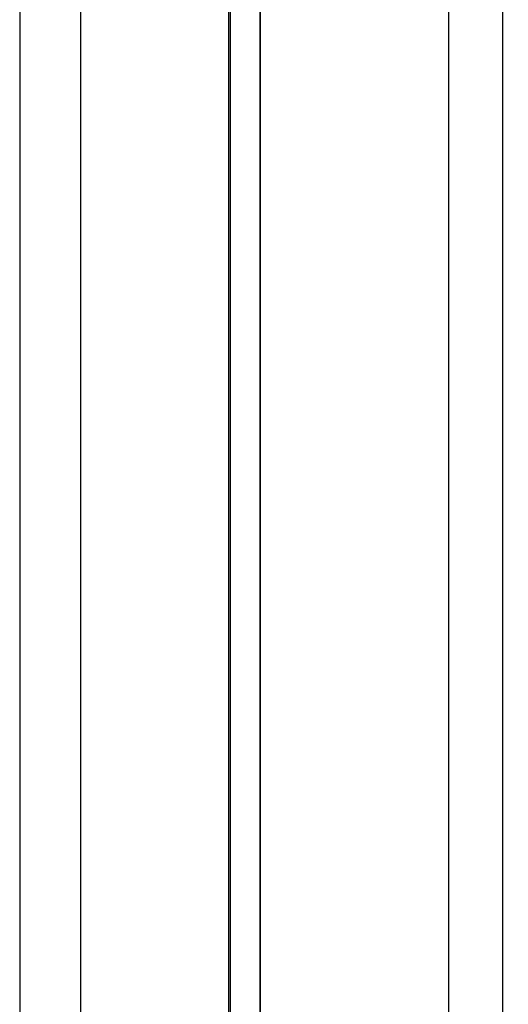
# Model space of a CAD drawing. Header units: millimetres. Extents: x -88 to 88, y -12 to 103.
# Tile 81 of 256: x -88.26 to -84.79, y 27.46 to 34.45. Entities that reach past the tile are written whole.
import ezdxf

# ---------------------------------------------------------------- set-up
doc = ezdxf.new("R2010")
doc.units = ezdxf.units.MM
doc.layers.add('BOTTOM', color=7, linetype='Continuous', true_color=0x7d26cd)
doc.layers.add('TOP', color=7, linetype='Continuous', true_color=0xc80000)

msp = doc.modelspace()

# ---------------------------------------------------------------- linework, layer by layer
at = {"layer": 'BOTTOM', "color": 9, "true_color": 0xc0c0c0}
for points in [[(-86.5505, 96.3043), (-86.5505, 6.0959)], [(-86.5505, 6.0959), (-86.5505, 96.3043)], [(-86.5505, 6.0959), (-86.5505, 96.3043)]]:
    msp.add_lwpolyline(points, dxfattribs=at)
at = {"layer": 'TOP', "color": 254, "true_color": 0xcad1ee}
for points in [[(-86.7715, 6.0959), (-86.7715, 96.3043)], [(-86.761, 6.0959), (-86.761, 96.3043)], [(-85.2138, 92.7322), (-85.2138, 6.1345)], [(-84.8268, 6.5215), (-84.8268, 91.522)], [(-88.2575, 55.9431), (-88.2575, 6.0889)], [(-87.8235, 6.5229), (-87.8235, 55.9431)]]:
    msp.add_lwpolyline(points, dxfattribs=at)
at = {"layer": 'TOP', "color": 254, "true_color": 0xcad1ee, "extrusion": (1, 0, 0)}
msp.add_lwpolyline([(6.0959, -11.5), (96.3043, -11.5)], dxfattribs=at)
at = {"layer": 'TOP', "color": 254, "true_color": 0xcad1ee, "extrusion": (0.999999, -0.001241, -4.41597e-05)}
msp.add_lwpolyline([(55.4605, 12.1457), (6.7877, 10.4137)], dxfattribs=at)
at = {"layer": 'TOP', "color": 254, "true_color": 0xcad1ee, "extrusion": (0.999999, -0.001241, -4.41721e-05)}
msp.add_lwpolyline([(6.752, 11.4165), (55.4248, 13.1485)], dxfattribs=at)
at = {"layer": 'TOP', "color": 254, "true_color": 0xcad1ee, "extrusion": (0.999999, -0.001242, -4.41936e-05)}
msp.add_lwpolyline([(55.409, 13.591), (6.7362, 11.859)], dxfattribs=at)
at = {"layer": 'TOP', "color": 254, "true_color": 0xcad1ee, "extrusion": (0.001242, 0.999367, 0.035561)}
msp.add_lwpolyline([(86.0258, 11.6158), (86.0577, 11.614), (86.0898, 11.6116), (86.1221, 11.6084), (86.1546, 11.6045), (86.1872, 11.5999), (86.22, 11.5945), (86.2528, 11.5883), (86.2858, 11.5814), (86.3187, 11.5736), (86.3517, 11.5651), (86.3848, 11.5558), (86.4177, 11.5456), (86.4507, 11.5346), (86.4835, 11.5228), (86.5162, 11.5102), (86.5488, 11.4967), (86.5812, 11.4824), (86.6134, 11.4673), (86.6453, 11.4514), (86.677, 11.4346), (86.7084, 11.417), (86.7394, 11.3986), (86.7701, 11.3795), (86.8004, 11.3595), (86.8303, 11.3387), (86.8597, 11.3172), (86.8886, 11.295), (86.9171, 11.272), (86.945, 11.2482), (86.9723, 11.2238), (86.9991, 11.1988), (87.0252, 11.173), (87.0507, 11.1467), (87.0755, 11.1197), (87.0997, 11.0921), (87.1231, 11.064), (87.1459, 11.0354), (87.1679, 11.0062), (87.1891, 10.9766), (87.2096, 10.9465), (87.2293, 10.9161), (87.2482, 10.8852), (87.2663, 10.854), (87.2836, 10.8225), (87.3, 10.7906), (87.3157, 10.7585), (87.3305, 10.7262), (87.3445, 10.6937), (87.3576, 10.661), (87.37, 10.6282), (87.3815, 10.5952), (87.3922, 10.5622), (87.402, 10.5291), (87.4111, 10.496), (87.4193, 10.4629), (87.4267, 10.4299), (87.4334, 10.3969), (87.4392, 10.364), (87.4443, 10.3312), (87.4487, 10.2985), (87.4523, 10.266), (87.4551, 10.2337), (87.4573, 10.2015), (87.4588, 10.1696)], dxfattribs=at)
at = {"layer": 'TOP', "color": 254, "true_color": 0xcad1ee, "extrusion": (0, 1, 0)}
msp.add_lwpolyline([(88.2575, -12.7), (87.4203, 11.2758)], dxfattribs=at)
at = {"layer": 'TOP', "color": 254, "true_color": 0xcad1ee, "extrusion": (-1.26386e-13, 1, -1.81351e-05)}
msp.add_lwpolyline([(85.9904, 12.6349), (51.597, 13.8519), (17.2177, 14.4606)], dxfattribs=at)

doc.saveas('drawing.dxf')
